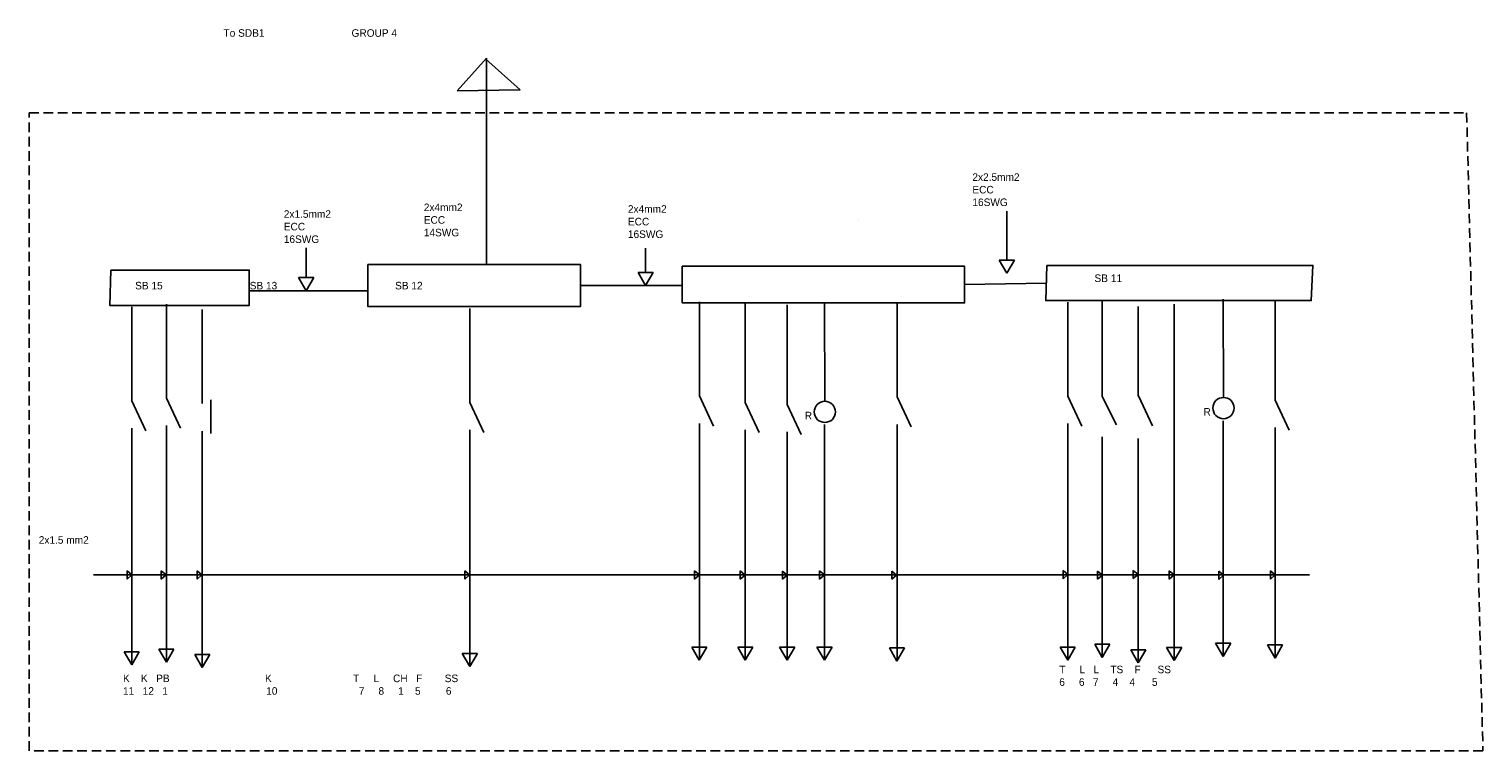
# Model space of a CAD drawing. Header units: inches. Extents: x 382 to 3589, y 252 to 2683.
# Tile 16 of 21: x 2282 to 2763, y 2270 to 2509. Entities that reach past the tile are written whole.
import ezdxf

# ---------------------------------------------------------------- set-up
doc = ezdxf.new("R2010")
doc.units = ezdxf.units.IN
doc.linetypes.add('HIDDEN2', pattern=[4.7625, 3.175, -1.5875])

msp = doc.modelspace()

# ---------------------------------------------------------------- linework, layer by layer
for p, q in [((2433.75, 2498.98), (2424.07, 2488.18)), ((2444.92, 2488.49), (2433.51, 2498.71)), ((2433.75, 2430.73), (2433.75, 2498.98)), ((2424.07, 2488.18), (2444.92, 2488.49)), ((2556.86, 2445.52), (2556.86, 2445.52)), ((2605.95, 2432.21), (2605.95, 2448.35)), ((2374.09, 2426.38), (2374.09, 2436.21)), ((2486.41, 2428.09), (2486.41, 2436.16)), ((2603.45, 2432.21), (2608.45, 2432.21)), ((2605.95, 2427.88), (2603.45, 2432.21)), ((2608.45, 2432.21), (2605.95, 2427.88)), ((2371.59, 2426.38), (2376.59, 2426.38)), ((2374.09, 2422.05), (2371.59, 2426.38)), ((2376.59, 2426.38), (2374.09, 2422.05)), ((2483.91, 2428.09), (2488.91, 2428.09)), ((2486.41, 2423.76), (2483.91, 2428.09)), ((2488.91, 2428.09), (2486.41, 2423.76)), ((2354.99, 2422.05), (2394.54, 2422.05)), ((2464.82, 2423.76), (2498.55, 2423.76)), ((2591.95, 2424.09), (2619.02, 2424.6)), ((2316.38, 2416.73), (2316.38, 2385.62)), ((2327.81, 2417.63), (2327.81, 2386.52)), ((2339.69, 2415.82), (2339.69, 2384.72)), ((2428.24, 2416.19), (2428.24, 2385.09)), ((2504.19, 2418.32), (2504.19, 2387.21)), ((2519.37, 2418.03), (2519.37, 2385.11)), ((2533.24, 2417.36), (2533.24, 2384.44)), ((2545.59, 2417.98), (2545.71, 2385.48)), ((2569.6, 2418.02), (2569.6, 2386.91)), ((2626.12, 2418.3), (2626.12, 2387.19)), ((2637.51, 2418.59), (2637.51, 2386.99)), ((2649.4, 2416.79), (2649.4, 2387.17)), ((2661.28, 2417.56), (2661.28, 2373.91)), ((2677.51, 2419.22), (2677.63, 2386.72)), ((2694.69, 2418.76), (2694.69, 2385.85)), ((2327.81, 2386.52), (2332.46, 2376.58)), ((2504.19, 2387.21), (2508.84, 2377.27)), ((2569.6, 2386.91), (2574.25, 2376.97)), ((2626.12, 2387.19), (2630.77, 2377.25)), ((2637.53, 2386.99), (2642.19, 2377.64)), ((2649.46, 2387.24), (2654.11, 2377.3)), ((2316.38, 2385.62), (2321.03, 2375.68)), ((2342.59, 2385.98), (2342.59, 2374.8)), ((2428.24, 2385.09), (2432.89, 2375.15)), ((2519.37, 2385.11), (2524.02, 2375.17)), ((2533.24, 2384.44), (2537.9, 2374.5)), ((2694.69, 2385.85), (2699.34, 2375.9)), ((2327.81, 2377.43), (2327.81, 2329.44)), ((2504.19, 2378.12), (2504.19, 2330.13)), ((2545.59, 2377.78), (2545.59, 2329.79)), ((2569.6, 2377.81), (2569.6, 2329.82)), ((2626.12, 2378.1), (2626.12, 2330.11)), ((2677.51, 2379.02), (2677.51, 2331.03)), ((2694.69, 2376.75), (2694.69, 2328.76)), ((2316.38, 2376.53), (2316.38, 2328.54)), ((2339.69, 2375.62), (2339.69, 2327.63)), ((2428.24, 2375.99), (2428.24, 2328)), ((2519.37, 2376.02), (2519.37, 2328.03)), ((2533.24, 2375.34), (2533.24, 2327.35)), ((2637.51, 2373.72), (2637.51, 2300.76)), ((2649.4, 2373.16), (2649.4, 2298.95)), ((2661.28, 2373.91), (2661.28, 2299.73)), ((2316.43, 2327.98), (2314.85, 2329.32)), ((2314.85, 2329.32), (2314.85, 2326.57)), ((2316.38, 2328.54), (2316.38, 2298.26)), ((2327.7, 2328.01), (2326.11, 2329.35)), ((2326.11, 2329.35), (2326.11, 2326.6)), ((2327.81, 2329.44), (2327.81, 2299.16)), ((2339.59, 2328.06), (2338.01, 2329.39)), ((2338.01, 2329.39), (2338.01, 2326.65)), ((2428.14, 2327.98), (2426.56, 2329.32)), ((2426.56, 2329.32), (2426.56, 2326.57)), ((2504.21, 2328.02), (2502.63, 2329.36)), ((2502.63, 2329.36), (2502.63, 2326.61)), ((2504.19, 2330.13), (2504.19, 2299.84)), ((2519.33, 2327.97), (2517.75, 2329.31)), ((2517.75, 2329.31), (2517.75, 2326.56)), ((2533.24, 2327.96), (2531.66, 2329.29)), ((2531.66, 2329.29), (2531.66, 2326.55)), ((2545.57, 2328.04), (2543.99, 2329.38)), ((2543.99, 2329.38), (2543.99, 2326.64)), ((2545.59, 2329.79), (2545.59, 2299.84)), ((2569.43, 2327.96), (2567.85, 2329.29)), ((2567.85, 2329.29), (2567.85, 2326.55)), ((2569.6, 2329.82), (2569.6, 2299.54)), ((2626.13, 2328.14), (2624.55, 2329.48)), ((2624.55, 2329.48), (2624.55, 2326.73)), ((2626.12, 2330.11), (2626.12, 2299.83)), ((2637.55, 2327.95), (2635.97, 2329.29)), ((2635.97, 2329.29), (2635.97, 2326.55)), ((2649.37, 2328.17), (2647.79, 2329.51)), ((2647.79, 2329.51), (2647.79, 2326.77)), ((2661.26, 2328.04), (2659.68, 2329.38)), ((2659.68, 2329.38), (2659.68, 2326.63)), ((2677.65, 2327.92), (2676.07, 2329.26)), ((2676.07, 2329.26), (2676.07, 2326.52)), ((2677.51, 2331.03), (2677.51, 2301.08)), ((2694.75, 2328.05), (2693.17, 2329.39)), ((2693.17, 2329.39), (2693.17, 2326.64)), ((2694.69, 2328.76), (2694.69, 2300.58)), ((2303.68, 2328.03), (2585.73, 2328.03)), ((2314.85, 2326.57), (2316.43, 2327.98)), ((2326.11, 2326.6), (2327.7, 2328.01)), ((2338.01, 2326.65), (2339.59, 2328.06)), ((2339.69, 2327.63), (2339.69, 2297.35)), ((2426.56, 2326.57), (2428.14, 2327.98)), ((2428.24, 2328), (2428.24, 2297.72)), ((2502.63, 2326.61), (2504.21, 2328.02)), ((2517.75, 2326.56), (2519.33, 2327.97)), ((2519.37, 2328.03), (2519.37, 2299.84)), ((2531.66, 2326.55), (2533.24, 2327.96)), ((2533.24, 2327.35), (2533.24, 2299.84)), ((2543.99, 2326.64), (2545.57, 2328.04)), ((2567.85, 2326.55), (2569.43, 2327.96)), ((2585.73, 2328.03), (2596.08, 2328.03)), ((2596.08, 2328.03), (2673.92, 2328.03)), ((2624.55, 2326.73), (2626.13, 2328.14)), ((2635.97, 2326.55), (2637.55, 2327.95)), ((2647.79, 2326.77), (2649.37, 2328.17)), ((2659.68, 2326.63), (2661.26, 2328.04)), ((2673.92, 2328.03), (2706.05, 2328.03)), ((2676.07, 2326.52), (2677.65, 2327.92)), ((2693.17, 2326.64), (2694.75, 2328.05)), ((2635.04, 2305.05), (2640.04, 2305.05)), ((2637.54, 2300.72), (2635.04, 2305.05)), ((2640.04, 2305.05), (2637.54, 2300.72)), ((2675.02, 2305.39), (2680.02, 2305.39)), ((2677.52, 2301.06), (2675.02, 2305.39)), ((2680.02, 2305.39), (2677.52, 2301.06)), ((2692.2, 2304.82), (2697.2, 2304.82)), ((2694.7, 2300.49), (2692.2, 2304.82)), ((2697.2, 2304.82), (2694.7, 2300.49)), ((2313.87, 2302.55), (2318.87, 2302.55)), ((2316.37, 2298.22), (2313.87, 2302.55)), ((2318.87, 2302.55), (2316.37, 2298.22)), ((2325.31, 2303.49), (2330.31, 2303.49)), ((2327.81, 2299.16), (2325.31, 2303.49)), ((2330.31, 2303.49), (2327.81, 2299.16)), ((2337.19, 2301.68), (2342.19, 2301.68)), ((2339.69, 2297.35), (2337.19, 2301.68)), ((2342.19, 2301.68), (2339.69, 2297.35)), ((2425.74, 2302.05), (2430.74, 2302.05)), ((2428.24, 2297.72), (2425.74, 2302.05)), ((2430.74, 2302.05), (2428.24, 2297.72)), ((2501.67, 2304.14), (2506.67, 2304.14)), ((2504.17, 2299.81), (2501.67, 2304.14)), ((2506.67, 2304.14), (2504.17, 2299.81)), ((2516.88, 2304.09), (2521.88, 2304.09)), ((2519.38, 2299.75), (2516.88, 2304.09)), ((2521.88, 2304.09), (2519.38, 2299.75)), ((2530.74, 2304.09), (2535.74, 2304.09)), ((2533.24, 2299.75), (2530.74, 2304.09)), ((2535.74, 2304.09), (2533.24, 2299.75)), ((2543.09, 2304.15), (2548.09, 2304.15)), ((2545.59, 2299.82), (2543.09, 2304.15)), ((2548.09, 2304.15), (2545.59, 2299.82)), ((2567.09, 2303.84), (2572.09, 2303.84)), ((2569.59, 2299.51), (2567.09, 2303.84)), ((2572.09, 2303.84), (2569.59, 2299.51)), ((2623.6, 2304.12), (2628.6, 2304.12)), ((2626.1, 2299.79), (2623.6, 2304.12)), ((2628.6, 2304.12), (2626.1, 2299.79)), ((2646.93, 2303.25), (2651.93, 2303.25)), ((2649.43, 2298.92), (2646.93, 2303.25)), ((2651.93, 2303.25), (2649.43, 2298.92)), ((2658.81, 2304.02), (2663.81, 2304.02)), ((2661.31, 2299.69), (2658.81, 2304.02)), ((2663.81, 2304.02), (2661.31, 2299.69))]:
    msp.add_line(p, q)
at = {"linetype": 'HIDDEN2'}
msp.add_lwpolyline([(2282.39, 2480.86), (2758.1, 2480.86), (2763.48, 2269.77), (2282.39, 2269.77)], close=True, dxfattribs=at)
for points in [[(2394.54, 2430.73), (2464.82, 2430.73), (2464.82, 2416.79), (2394.54, 2416.79)], [(2498.55, 2430.14), (2591.95, 2430.14), (2591.95, 2418.03), (2498.55, 2418.03)], [(2619.22, 2430.44), (2707.22, 2430.44), (2706.65, 2418.77), (2618.82, 2418.77)], [(2309.48, 2428.87), (2355.25, 2428.87), (2355.25, 2417.2), (2309.08, 2417.2)]]:
    msp.add_lwpolyline(points, close=True)
for centre in [(2677.63, 2383.2), (2545.71, 2381.96)]:
    msp.add_circle(centre, 3.52)

# ---------------------------------------------------------------- texts
at = {"char_height": 2.5, "attachment_point": 1}
for s, insert, width in [('\\P \\P                                                 To SDB1                               GROUP 4', (2301.23, 2516.91), 155.7154), (' 2x2.5mm2\\P ECC\\P 16SWG', (2593.61, 2460.9), 24.0235), ('\\P\\P2x4mm2\\PECC\\P14SWG', (2413.01, 2459.22), 29.9125), (' 2x4mm2\\P ECC\\P 16SWG', (2479.62, 2450.34), 27.9915), ('\\P\\P\\P\\pt2.5,5; 2x1.5mm2\\P\\ptz; ECC\\P 16SWG', (2365.75, 2461.18), 31.2778), ('\\P\\P\\P\\P\\P         SB 15                               SB 13                                          SB 12', (2309.13, 2445.82), 248.8227), ('        SB 11', (2627.52, 2427.43), 31.9588), ('\\P   R', (2536.29, 2386.14), 18.2776), ('\\P   R', (2668.22, 2387.38), 18.2776), ('2x1.5 mm2 ^I', (2285.59, 2340.82), 22.9248), ('\\P                                                                                       \\P                                                                                    \\P K    K   PB                                  K                             T     L     CH   F        SS \\P 11   12   1                                   10                             7     8     1    5         6                         \\P                                           ', (2312.55, 2307.53), 287.711), ('T     L   L    TS    F      SS     \\P6     6   7     4    4      5', (2623.29, 2297.97), 76.5707)]:
    msp.add_mtext(s, dxfattribs=dict(at, insert=insert, width=width))

doc.saveas('drawing.dxf')
